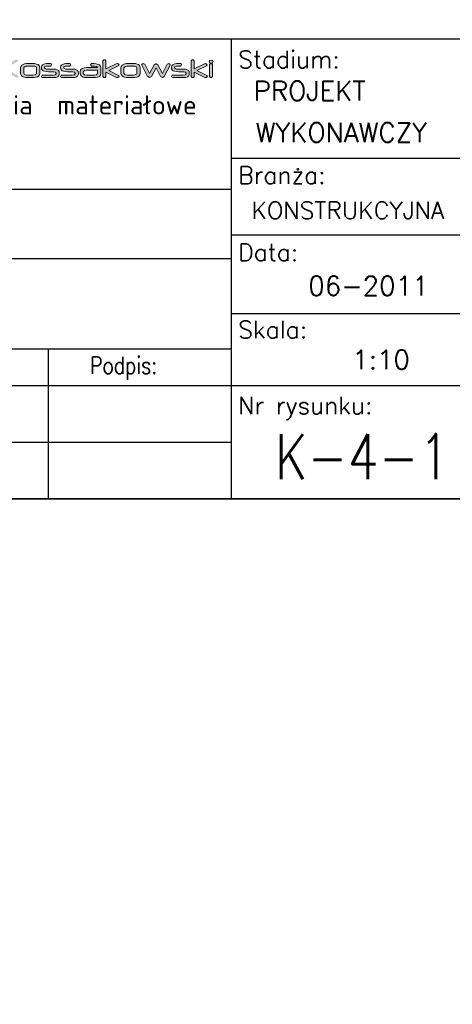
# Model space of a CAD drawing. Header units: millimetres. Extents: x -34919 to 306996, y -293018 to -145733.
# Tile 86 of 256: x 72473 to 72905, y -216468 to -215484. Entities that reach past the tile are written whole.
import ezdxf
from ezdxf.enums import TextEntityAlignment as Align

# ---------------------------------------------------------------- set-up
doc = ezdxf.new("R2010")
doc.units = ezdxf.units.MM
doc.header["$LTSCALE"] = 3
doc.layers.add('Prz', color=5, linetype='Continuous')
doc.layers.add('TABELA', color=7, linetype='Continuous')
doc.layers.add('SIATKA', color=5, linetype='Continuous', lineweight=18)
doc.styles.add('Annotative', font='txt')
doc.styles.add('NOVE3', font='romans.shx', dxfattribs={"width": 0.7})
doc.styles.add('ROMANS', font='romans.shx')

# ---------------------------------------------------------------- blocks, each defined once
blk = doc.blocks.new('structure pro')
h = blk.add_hatch(color=7)
h.dxf.hatch_style = 1
h.paths.add_polyline_path([(739.2, 22.6), (739.7, 24.1), (741.8, 25.2), (745.2, 25.6), (748.1, 25.6), (749.3, 27.4), (749.2, 28.6), (747.4, 29.9), (747.1, 29.9), (743.8, 29.7), (741, 29.4), (738.8, 28.9), (738.3, 28.6), (736, 27.2), (734.6, 25.2), (734.1, 22.6), (734.1, 8.3), (734.1, 7.8), (735.9, 6.3), (738.2, 6.5), (739.2, 8.3)])
h.paths.add_polyline_path([(553.3, 43.3), (550.3, 45.3), (549.9, 45.3), (544.2, 45.2), (539.6, 44.6), (536, 43.6), (535.1, 43.4), (531.2, 41), (528.9, 37.6), (528.1, 33.2), (528.1, 9.5), (528.2, 8.4), (531.2, 6.2), (535, 6.5), (536.7, 9.4), (536.7, 33.2), (537.6, 35.8), (540.9, 37.6), (546.6, 38.2), (551.4, 38.3), (553.5, 41.3)])
h.paths.add_polyline_path([(115.8, 43.3), (112.8, 45.3), (112.4, 45.3), (106.8, 45.2), (102.1, 44.6), (98.5, 43.6), (97.7, 43.4), (93.8, 41), (91.4, 37.6), (90.6, 33.2), (90.6, 9.5), (90.7, 8.4), (93.7, 6.2), (97.4, 6.5), (99.2, 9.4), (99.2, 33.2), (100.1, 35.8), (103.5, 37.6), (109.2, 38.2), (113.9, 38.3), (116, 41.3)])
h.paths.add_polyline_path([(1436.8, 35.1), (1434.6, 35.7), (1432.3, 35.1), (1431.2, 33.1), (1432.3, 31.1), (1434.6, 30.5), (1436.8, 31.1), (1437.9, 33.1)])
h.paths.add_polyline_path([(1436.1, 29.7), (1433.9, 30), (1432, 28), (1432, 8.3), (1433, 6.6), (1435.3, 6.3), (1437.2, 8.3), (1437.2, 28)])
h.paths.add_polyline_path([(1405.3, 36.1), (1403.1, 36.2), (1401.2, 34.3), (1401.2, 8.3), (1403.1, 6.3), (1405.3, 6.6), (1406.3, 8.3), (1406.3, 15.5), (1424, 6.6), (1426.5, 6.3), (1428.6, 8.1), (1427.3, 10), (1411.1, 18.1), (1426.9, 26.1), (1428.3, 27.9), (1426.1, 29.7), (1423.7, 29.5), (1406.3, 20.8), (1406.3, 34.3)])
h.paths.add_polyline_path([(1385.4, 28.6), (1383.6, 29.9), (1380.4, 29.8), (1377.9, 29.7), (1377.1, 29.7), (1374.5, 29.4), (1373.4, 29), (1370.7, 27.9), (1369.1, 26.1), (1368.7, 23.9), (1368.7, 22.6), (1368.8, 21), (1369.8, 19.2), (1371.3, 17.8), (1373.6, 16.9), (1376.6, 16.3), (1380.2, 16.1), (1388.6, 16.1), (1389.1, 16.1), (1392.1, 15.5), (1393, 14), (1393, 13.1), (1392.9, 12.5), (1391.4, 11.1), (1388.2, 10.7), (1370.7, 10.7), (1369.8, 10.5), (1368.7, 8.3), (1368.8, 7.7), (1370.7, 6.3), (1388.1, 6.3), (1389.6, 6.4), (1392.8, 6.8), (1395.2, 7.7), (1397, 9), (1398, 10.8), (1398.4, 13.1), (1398.4, 14.2), (1398.4, 14.4), (1398, 16.6), (1396.8, 18.3), (1394.9, 19.5), (1392.2, 20.2), (1388.9, 20.5), (1380.3, 20.5), (1377.1, 20.7), (1374.6, 21.4), (1373.9, 22.6), (1373.9, 23.9), (1373.9, 24.3), (1376.4, 25.4), (1376.7, 25.4), (1379.9, 25.5), (1383.6, 25.5), (1384.2, 25.6), (1385.6, 27.4)])
h.paths.add_polyline_path([(1324.3, 28.8), (1321.5, 30), (1321.5, 30), (1319.2, 28.3), (1319.5, 27.1), (1328.8, 8.5), (1329.1, 8.1), (1332.1, 6.7), (1332.4, 6.7), (1335.2, 8.4), (1343, 22.8), (1350.6, 8.5), (1350.7, 8.3), (1353.7, 6.8), (1354, 6.8), (1356.8, 8.5), (1366.4, 27.1), (1366.7, 28.3), (1366.7, 28.4), (1364.3, 30), (1361.6, 28.8), (1353.7, 13.5), (1345.9, 27.8), (1345.9, 27.9), (1343, 29.5), (1342.8, 29.5), (1340, 27.8), (1332.2, 13.5)])
h.paths.add_polyline_path([(1308.6, 29.7), (1305.1, 29.9), (1296.5, 29.9), (1294, 29.7), (1291.2, 29.2), (1288.8, 28.3), (1286.6, 26.9), (1285.1, 24.8), (1284.6, 22.4), (1284.6, 13.6), (1284.9, 11.4), (1286.4, 9.4), (1288.8, 7.8), (1290.8, 7.1), (1293.6, 6.6), (1296.5, 6.3), (1305.1, 6.3), (1307.5, 6.5), (1310.3, 7), (1312.6, 7.8), (1314.6, 9), (1316, 11.1), (1316.6, 13.6), (1316.6, 22.4), (1316.6, 22.4), (1316.3, 24.7), (1315.3, 26.6), (1313.7, 28), (1311.5, 29)])
h.paths.add_polyline_path([(1296.6, 25.5), (1305, 25.5), (1308.4, 25.2), (1310.6, 24.3), (1311.3, 22.8), (1311.3, 13.6), (1311.2, 12.9), (1308.8, 11.3), (1307.8, 11.1), (1305, 10.7), (1296.6, 10.7), (1295.1, 10.7), (1292.4, 11.2), (1291, 11.8), (1289.7, 13.6), (1289.7, 22.4), (1290, 23.4), (1292.3, 25), (1293.7, 25.3)], flags=16)
h.paths.add_polyline_path([(1258.5, 36.1), (1256.3, 36.2), (1254.4, 34.3), (1254.4, 8.3), (1256.3, 6.3), (1258.5, 6.6), (1259.5, 8.3), (1259.5, 15.5), (1277.2, 6.6), (1279.7, 6.3), (1281.8, 8.1), (1280.5, 10), (1264.3, 18.1), (1280.2, 26.1), (1281.5, 27.9), (1279.3, 29.7), (1276.9, 29.5), (1259.5, 20.8), (1259.5, 34.3)])
h.paths.add_polyline_path([(1240.1, 29.7), (1235.9, 29.9), (1233.9, 27.9), (1233.9, 27.6), (1235.9, 25.5), (1237, 25.5), (1237.3, 25.5), (1238.1, 25.6), (1238.8, 25.6), (1240.6, 25.5), (1244.3, 24.8), (1245.8, 23.1), (1227.5, 23.1), (1223.6, 22.8), (1220.5, 21.7), (1220.3, 21.6), (1217.6, 19.3), (1216.7, 16.2), (1216.7, 13.2), (1216.7, 13), (1217.7, 10.1), (1220.7, 7.8), (1223.9, 6.7), (1227.7, 6.3), (1240.3, 6.3), (1242.1, 6.4), (1246, 7), (1248.7, 8.5), (1250.4, 10.6), (1250.9, 13.4), (1250.9, 22.7), (1250.5, 25), (1248.7, 27.4), (1245.3, 29), (1243.6, 29.4)])
h.paths.add_polyline_path([(1240.4, 10.7), (1227.5, 10.7), (1224.2, 11.2), (1221.9, 13.3), (1221.9, 16.2), (1224.1, 18.2), (1227.5, 18.8), (1245.8, 18.8), (1245.8, 17.9), (1245.8, 16.7), (1245.8, 15.5), (1245.8, 14.7), (1245.8, 14.1), (1244.3, 11.3), (1244.1, 11.1)], flags=16)
h.paths.add_polyline_path([(1200.9, 28.6), (1199.1, 29.9), (1196, 29.8), (1193.5, 29.7), (1192.7, 29.7), (1190, 29.4), (1188.9, 29), (1186.3, 27.9), (1184.7, 26.1), (1184.2, 23.9), (1184.2, 22.6), (1184.4, 21), (1185.3, 19.2), (1186.9, 17.8), (1189.1, 16.9), (1192.1, 16.3), (1195.7, 16.1), (1204.1, 16.1), (1204.6, 16.1), (1207.6, 15.5), (1208.5, 14), (1208.5, 13.1), (1208.5, 12.5), (1207, 11.1), (1203.7, 10.7), (1186.2, 10.7), (1185.3, 10.5), (1184.3, 8.3), (1184.3, 7.7), (1186.2, 6.3), (1203.7, 6.3), (1205.2, 6.4), (1208.3, 6.8), (1210.8, 7.7), (1212.5, 9), (1213.6, 10.8), (1214, 13.1), (1214, 14.2), (1214, 14.4), (1213.5, 16.6), (1212.3, 18.3), (1210.4, 19.5), (1207.7, 20.2), (1204.4, 20.5), (1195.8, 20.5), (1192.7, 20.7), (1190.2, 21.4), (1189.4, 22.6), (1189.4, 23.9), (1189.4, 24.3), (1191.9, 25.4), (1192.2, 25.4), (1195.4, 25.5), (1199.1, 25.5), (1199.7, 25.6), (1201.1, 27.4)])
h.paths.add_polyline_path([(1169.1, 28.6), (1167.3, 29.9), (1164.2, 29.8), (1161.6, 29.7), (1160.9, 29.7), (1158.2, 29.4), (1157.1, 29), (1154.4, 27.9), (1152.8, 26.1), (1152.4, 23.9), (1152.4, 22.6), (1152.5, 21), (1153.5, 19.2), (1155, 17.8), (1157.3, 16.9), (1160.2, 16.3), (1163.9, 16.1), (1172.3, 16.1), (1172.7, 16.1), (1175.7, 15.5), (1176.7, 14), (1176.7, 13.1), (1176.6, 12.5), (1175.2, 11.1), (1171.9, 10.7), (1154.3, 10.7), (1153.5, 10.5), (1152.5, 8.3), (1152.5, 7.7), (1154.3, 6.3), (1171.9, 6.3), (1173.3, 6.4), (1176.5, 6.8), (1178.9, 7.7), (1180.7, 9), (1181.8, 10.8), (1182.1, 13.1), (1182.1, 14.2), (1182.1, 14.4), (1181.7, 16.6), (1180.5, 18.3), (1178.6, 19.5), (1175.9, 20.2), (1172.6, 20.5), (1163.9, 20.5), (1160.8, 20.7), (1158.3, 21.4), (1157.5, 22.6), (1157.5, 23.9), (1157.6, 24.3), (1160.1, 25.4), (1160.4, 25.4), (1163.6, 25.5), (1167.3, 25.5), (1167.9, 25.6), (1169.3, 27.4)])
h.paths.add_polyline_path([(1141.6, 29.7), (1138.2, 29.9), (1129.5, 29.9), (1127, 29.7), (1124.2, 29.2), (1121.8, 28.3), (1119.6, 26.9), (1118.1, 24.8), (1117.6, 22.4), (1117.6, 13.6), (1118, 11.4), (1119.4, 9.4), (1121.8, 7.8), (1123.9, 7.1), (1126.6, 6.6), (1129.5, 6.3), (1138.2, 6.3), (1140.5, 6.5), (1143.3, 7), (1145.6, 7.8), (1147.6, 9), (1149.1, 11.1), (1149.6, 13.6), (1149.6, 22.4), (1149.6, 22.4), (1149.2, 24.7), (1148.3, 26.6), (1146.7, 28), (1144.4, 29)])
h.paths.add_polyline_path([(1129.6, 25.5), (1138, 25.5), (1141.5, 25.2), (1143.7, 24.3), (1144.4, 22.8), (1144.4, 13.6), (1144.1, 12.9), (1141.9, 11.3), (1140.8, 11.1), (1138, 10.7), (1129.6, 10.7), (1128.1, 10.7), (1125.4, 11.2), (1123.9, 11.8), (1122.8, 13.6), (1122.8, 22.4), (1123, 23.4), (1125.4, 25), (1126.7, 25.3)], flags=16)
h.paths.add_polyline_path([(1087, 34.3), (1085, 36.2), (1082.7, 36.1), (1081.6, 34.3), (1081.6, 8.3), (1082.7, 6.6), (1085, 6.3), (1087, 8.3), (1087, 18.7), (1109.8, 6.7), (1112.6, 6.3), (1114.8, 8.1), (1113.6, 10), (1091.7, 21.6), (1112.8, 32.7), (1114.1, 34.5), (1111.9, 36.2), (1108.9, 36), (1087, 24.3)])
h.paths.add_polyline_path([(1052.9, 36.1), (1050.7, 36.2), (1048.8, 34.3), (1048.8, 20.6), (1044.1, 15.9), (1043.6, 15.1), (1044.6, 14.4), (1046.1, 14.7), (1048.8, 17.3), (1048.8, 8.3), (1049.9, 6.6), (1052.1, 6.3), (1054, 8.3), (1054, 22.3), (1058.8, 27), (1059.2, 27.8), (1058.2, 28.6), (1056.8, 28.3), (1054, 25.6), (1054, 34.3)])
h.paths.add_polyline_path([(1034.7, 29.7), (1031.5, 29.9), (1021.9, 29.9), (1019, 29.7), (1016.2, 29.3), (1013.9, 28.5), (1011.6, 27), (1010, 25), (1009.5, 22.4), (1009.5, 13.8), (1009.5, 13.1), (1010.4, 10.7), (1012.3, 8.5), (1013.1, 8.1), (1015.4, 7.1), (1018.6, 6.6), (1021.1, 6.4), (1022.3, 6.4), (1025.4, 6.3), (1026, 6.4), (1027.3, 8.3), (1027.2, 9.4), (1025.4, 10.7), (1023.9, 10.7), (1021.2, 10.8), (1018.8, 11.1), (1017.5, 11.5), (1015.5, 13), (1014.9, 15.5), (1014.9, 15.6), (1040.5, 15.6), (1040.9, 15.6), (1042, 17.7), (1042, 23.4), (1041.8, 24.7), (1040.6, 26.9), (1038.3, 28.6), (1037.2, 29)])
h.paths.add_polyline_path([(1022.7, 25.6), (1026.4, 25.6), (1028.1, 25.6), (1031.9, 25.3), (1034.7, 24.9), (1036.4, 24), (1036.9, 23), (1036.9, 20.1), (1014.7, 20.1), (1014.7, 22.8), (1015.2, 24), (1017.9, 25.2), (1019.9, 25.4)], flags=16)
h.paths.add_polyline_path([(965.2, 28.8), (962.5, 30), (962.4, 30), (960, 28.3), (960.4, 27.1), (969.8, 8.5), (969.9, 8.1), (973, 6.7), (973.3, 6.7), (976.1, 8.4), (983.8, 22.8), (991.5, 8.5), (991.5, 8.3), (994.5, 6.8), (994.9, 6.8), (997.7, 8.5), (1007.2, 27.1), (1007.6, 28.3), (1007.6, 28.4), (1005.2, 30), (1002.5, 28.8), (994.5, 13.5), (986.8, 27.8), (986.7, 27.9), (983.8, 29.5), (983.7, 29.5), (980.9, 27.8), (973.2, 13.5)])
h.paths.add_polyline_path([(946.6, 29.7), (942.4, 29.9), (940.4, 27.9), (940.4, 27.6), (942.4, 25.5), (943.6, 25.5), (943.8, 25.5), (944.6, 25.6), (945.4, 25.6), (947.1, 25.5), (950.9, 24.8), (952.3, 23.1), (934, 23.1), (930.2, 22.8), (927, 21.7), (926.8, 21.6), (924.1, 19.3), (923.2, 16.2), (923.2, 13.2), (923.2, 13), (924.2, 10.1), (927.2, 7.8), (930.4, 6.7), (934.2, 6.3), (946.8, 6.3), (948.7, 6.4), (952.5, 7), (955.3, 8.5), (956.9, 10.6), (957.5, 13.4), (957.5, 22.7), (957.1, 25), (955.2, 27.4), (951.8, 29), (950.1, 29.4)])
h.paths.add_polyline_path([(946.9, 10.7), (934, 10.7), (930.7, 11.2), (928.4, 13.3), (928.4, 16.2), (930.6, 18.2), (934, 18.8), (952.3, 18.8), (952.3, 17.9), (952.3, 16.7), (952.3, 15.5), (952.3, 14.7), (952.3, 14.1), (950.9, 11.3), (950.6, 11.1)], flags=16)
h.paths.add_polyline_path([(911.8, 36), (907.9, 36.2), (885.3, 36.2), (883.3, 34.3), (883.3, 8.3), (885.3, 6.3), (887.6, 6.6), (888.8, 8.3), (888.8, 17), (907.7, 17), (909.1, 17.1), (912.8, 17.5), (916, 18.5), (917.4, 19.2), (919.7, 21.7), (920.5, 25), (920.5, 29.6), (920.4, 30.3), (919, 33), (915.7, 34.9), (915.1, 35.2)])
h.paths.add_polyline_path([(888.8, 31.8), (908, 31.8), (910.4, 31.7), (913.9, 30.8), (915, 29.2), (915, 25.1), (914.6, 23.5), (912.3, 22.1), (908, 21.5), (888.8, 21.5)], flags=16)
h.paths.add_polyline_path([(851.5, 11.1), (852.6, 9.1), (851.5, 7), (849.2, 6.4), (847, 7), (845.9, 9.1), (847, 11.1), (849.2, 11.7)])
h.paths.add_polyline_path([(828.3, 38.5), (827.3, 38.7), (825.6, 38.1), (824.7, 36.4), (825.6, 34.8), (827.4, 34.2), (829.1, 34.9), (830, 36.4), (829.8, 37.4), (829.2, 38.1)])
h.paths.add_polyline_path([(842.5, 28.4), (840.8, 29.1), (838.9, 28.5), (812.4, 11.3), (811, 9.2), (812.2, 7), (814.6, 6.3), (841.7, 6.3), (841.8, 6.3), (843.7, 8.5), (843.7, 8.7), (841.7, 10.7), (820.2, 10.8), (842.5, 25.3), (843.1, 26.7)])
h.paths.add_polyline_path([(801, 29.6), (796.5, 29.9), (788, 29.9), (785, 29.7), (781.1, 29), (778.4, 27.7), (776.7, 25.7), (776.2, 23.1), (776.2, 8.3), (777.2, 6.6), (779.4, 6.3), (781.4, 8.3), (781.4, 23.2), (781.4, 23.4), (783.9, 25.3), (785.3, 25.4), (787.6, 25.5), (796.5, 25.5), (799, 25.5), (800.4, 25.3), (800.8, 25.3), (803, 23.2), (803, 8.3), (804.1, 6.6), (806.3, 6.3), (808.2, 8.3), (808.2, 23.2), (808, 24.8), (806.8, 27.1), (804.5, 28.6)])
h.paths.add_polyline_path([(771.8, 35.1), (769.5, 35.7), (767.2, 35.1), (766.1, 33.1), (767.2, 31.1), (769.5, 30.5), (771.8, 31.1), (772.9, 33.1)])
h.paths.add_polyline_path([(771.2, 29.7), (769, 30), (767, 28), (767, 8.3), (768, 6.6), (770.2, 6.3), (772.2, 8.3), (772.2, 28)])
h.paths.add_polyline_path([(730, 36), (727.8, 36.2), (725.8, 34.3), (725.8, 29.7), (710.5, 29.7), (706.8, 29.5), (703.2, 28.6), (700.6, 27.2), (698.9, 25.1), (698.2, 22.4), (698.1, 20.1), (698.1, 16.1), (698.2, 13), (698.5, 11.2), (699.9, 9.1), (702.4, 7.6), (706, 6.7), (710.5, 6.3), (718.4, 6.3), (719.5, 6.4), (723.2, 6.8), (726.4, 7.8), (727.5, 8.4), (730.2, 10.7), (731, 13.6), (731, 34.3)])
h.paths.add_polyline_path([(717.9, 10.7), (710.5, 10.7), (709.4, 10.7), (706.1, 11), (705, 11.4), (703.4, 14), (703.4, 22.3), (703.7, 23.4), (705.9, 24.9), (710.3, 25.3), (725.8, 25.3), (725.8, 13.7), (725.2, 12.2), (722.6, 11.1)], flags=16)
h.paths.add_polyline_path([(598.2, 45), (592.4, 45.3), (578.1, 45.3), (573.8, 45.2), (569.2, 44.3), (565.2, 42.7), (561.5, 40.4), (559, 37), (558.1, 32.8), (558.1, 18.4), (558.8, 14.7), (561.1, 11.3), (565.3, 8.6), (568.6, 7.5), (573.2, 6.5), (578.1, 6.2), (592.4, 6.2), (596.3, 6.3), (601.1, 7.1), (604.9, 8.6), (608.1, 10.7), (610.7, 14.1), (611.5, 18.4), (611.5, 32.8), (611.5, 33), (610.9, 36.8), (609.4, 39.9), (606.7, 42.3), (603, 44)])
h.paths.add_polyline_path([(578.2, 38.1), (592.2, 38.1), (597.9, 37.6), (601.6, 36.1), (602.8, 33.4), (602.8, 18.4), (602.5, 17), (598.6, 14.4), (596.9, 13.9), (592.2, 13.4), (578.2, 13.4), (575.7, 13.5), (571.3, 14.3), (568.9, 15.3), (566.8, 18.4), (566.8, 32.8), (567.2, 34.6), (571.1, 37.1), (573.3, 37.7)], flags=16)
h.paths.add_polyline_path([(509, 45.1), (502.8, 45.3), (489.1, 45.3), (484.5, 45.2), (479.7, 44.6), (476.2, 43.6), (472.7, 41.6), (470.3, 38.1), (469.4, 33.8), (469.4, -1.4), (469.6, -2.4), (472.6, -4.7), (476.3, -4.3), (478.1, -1.4), (478.1, 6.5), (504.9, 6.5), (510.1, 6.8), (514.9, 7.8), (518.7, 9.4), (521.4, 11.8), (523, 14.9), (523.6, 18.6), (523.6, 33.8), (523.5, 34.6), (522.8, 37.8), (520.9, 40.6), (518.1, 42.7), (514.1, 44.2)])
h.paths.add_polyline_path([(504.9, 13.7), (478.1, 13.7), (478.1, 33.5), (478.1, 33.9), (479.5, 36.3), (483.3, 37.7), (489.5, 38.1), (502.9, 38.1), (506.1, 38.1), (510.1, 37.8), (512.9, 36.8), (514.9, 33.8), (514.9, 18.5), (513.9, 16.1), (510.7, 14.3)], flags=16)
h.paths.add_polyline_path([(405.2, 45), (400.1, 45.4), (384, 45.4), (379.3, 45.2), (374.6, 44.4), (370.7, 43.1), (366.8, 40.6), (364.2, 37.2), (363.3, 33), (363.3, 18.6), (363.4, 17.5), (364.9, 13.4), (368.1, 9.8), (369.3, 9.1), (373.3, 7.5), (378.6, 6.5), (382.8, 6.3), (384.7, 6.2), (389.9, 6.2), (390.9, 6.3), (393.1, 9.4), (392.8, 11.3), (389.9, 13.4), (387.4, 13.5), (383, 13.6), (378.8, 14.1), (376.8, 14.8), (373.4, 17.3), (372.2, 21.3), (372.2, 21.6), (415.1, 21.6), (415.6, 21.6), (417.5, 25.1), (417.5, 34.6), (417.3, 36.8), (415.2, 40.4), (411.3, 43.2), (409.6, 43.9)])
h.paths.add_polyline_path([(385.4, 38.2), (391.6, 38.3), (394.2, 38.2), (400.7, 37.8), (405.4, 37), (408.2, 35.7), (409.1, 33.8), (409.1, 29.1), (372, 29.1), (372, 33.5), (372.8, 35.6), (377.4, 37.6), (380.7, 38)], flags=16)
edge = h.paths.add_edge_path()
edge.add_line((357.7, 38.3), (359.9, 41.3))
edge.add_line((359.9, 41.3), (359.6, 43.3))
edge.add_line((359.6, 43.3), (356.7, 45.3))
edge.add_line((356.7, 45.3), (356.2, 45.3))
edge.add_line((356.2, 45.3), (350.6, 45.2))
edge.add_line((350.6, 45.2), (345.9, 44.6))
edge.add_line((345.9, 44.6), (342.3, 43.6))
edge.add_line((342.3, 43.6), (341.5, 43.4))
edge.add_line((341.5, 43.4), (337.6, 41))
edge.add_line((337.6, 41), (335.2, 37.6))
edge.add_line((335.2, 37.6), (334.4, 33.2))
edge.add_line((334.4, 33.2), (334.4, 9.5))
edge.add_line((334.4, 9.5), (334.6, 8.4))
edge.add_line((334.6, 8.4), (337.5, 6.2))
edge.add_line((337.5, 6.2), (341.2, 6.5))
edge.add_line((341.2, 6.5), (343.1, 9.4))
edge.add_line((343.1, 9.4), (343.1, 33.2))
edge.add_line((343.1, 33.2), (344, 35.8))
edge.add_line((344, 35.8), (347.2, 37.6))
edge.add_line((347.2, 37.6), (352.9, 38.2))
edge.add_line((352.9, 38.2), (357.7, 38.3))
edge.add_line((357.7, 38.3), (352.9, 38.2))
h.paths.add_polyline_path([(281.7, 45.1), (278, 45.3), (277, 45.3), (274.8, 42.1), (274.8, 17.9), (274.9, 16.9), (275.6, 13.6), (277.5, 10.9), (280.5, 8.9), (284.6, 7.4), (289.7, 6.5), (295.8, 6.2), (299.9, 6.2), (300.2, 6.1), (302.7, 6.1), (304.5, 6.1), (305.2, 6.1), (311.7, 6.3), (317.1, 7.1), (321.6, 8.3), (325.1, 10), (327.5, 12.2), (329, 14.8), (329.5, 17.9), (329.5, 42.1), (329.4, 43.3), (326.3, 45.3), (322.5, 45.1), (320.7, 42.1), (320.7, 17.8), (320.7, 17.2), (319, 15.1), (315, 13.9), (308.6, 13.4), (295.8, 13.4), (293.7, 13.5), (288, 14.1), (284.6, 15.6), (283.4, 17.9), (283.4, 42.1)])
h.paths.add_polyline_path([(252.2, 55.7), (248.5, 56), (247.5, 55.9), (245.3, 52.7), (245.3, 45), (242.5, 45), (241, 44.8), (238.9, 41.5), (241, 38.1), (242.5, 38), (245.3, 37.9), (245.3, 9.4), (247, 6.5), (250.7, 6.2), (251.8, 6.3), (253.9, 9.4), (253.9, 37.9), (267.5, 37.9), (268.6, 38), (270.8, 41), (270.5, 42.9), (267.5, 45), (253.9, 45), (253.9, 52.7)])
h.paths.add_polyline_path([(236.1, 43.3), (232.9, 45.3), (198.7, 45.3), (194.2, 45.2), (189.2, 44.2), (185.3, 42.6), (182.6, 40.3), (180.9, 37.2), (180.4, 33.5), (180.4, 18.1), (181.1, 13.9), (183.4, 10.4), (187.4, 8), (190.2, 7.1), (194.8, 6.4), (200.6, 6.2), (232.5, 6.2), (234.4, 6.5), (236.4, 9.4), (236.2, 11.3), (233.2, 13.4), (200.8, 13.4), (199, 13.5), (193.4, 14.2), (190.1, 15.8), (189, 18.5), (189, 33.8), (190, 36), (193.4, 37.6), (199.4, 38.1), (232.9, 38.1), (234.4, 38.3), (236.3, 41.7)])
h.paths.add_polyline_path([(127.9, 45.1), (124.2, 45.3), (123.2, 45.3), (121, 42.1), (121, 17.9), (121, 16.9), (121.8, 13.6), (123.7, 10.9), (126.7, 8.9), (130.7, 7.4), (135.8, 6.5), (141.9, 6.2), (146, 6.2), (146.3, 6.1), (148.9, 6.1), (150.7, 6.1), (151.4, 6.1), (157.8, 6.3), (163.3, 7.1), (167.8, 8.3), (171.2, 10), (173.7, 12.2), (175.2, 14.8), (175.6, 17.9), (175.6, 42.1), (175.6, 43.3), (172.4, 45.3), (168.7, 45.1), (166.9, 42.1), (166.9, 17.8), (166.9, 17.2), (165.2, 15.1), (161.2, 13.9), (154.8, 13.4), (141.9, 13.4), (139.9, 13.5), (134.2, 14.1), (130.7, 15.6), (129.6, 17.9), (129.6, 42.1)])
h.paths.add_polyline_path([(69.3, 55.7), (65.6, 56), (64.6, 55.9), (62.5, 52.7), (62.5, 45), (59.7, 45), (58.1, 44.8), (56.1, 41.5), (58.1, 38.1), (59.7, 38), (62.5, 37.9), (62.5, 9.4), (64.2, 6.5), (67.9, 6.2), (68.9, 6.3), (71.1, 9.4), (71.1, 37.9), (84.7, 37.9), (85.8, 38), (87.9, 41), (87.7, 42.9), (84.7, 45), (71.1, 45), (71.1, 52.7)])
h.paths.add_polyline_path([(31.7, 43.3), (28.8, 45.3), (23.5, 45.3), (19.3, 45.2), (18, 45.1), (13.6, 44.5), (11.7, 44), (7.4, 42.1), (4.7, 39.1), (3.8, 35.3), (3.8, 33.2), (4.2, 30.5), (5.7, 27.6), (8.3, 25.3), (12.1, 23.7), (17.1, 22.8), (23.2, 22.4), (37.2, 22.4), (37.9, 22.4), (42.9, 21.5), (44.5, 18.8), (44.5, 17.4), (44.4, 16.4), (41.9, 14.2), (36.4, 13.4), (7.3, 13.4), (5.7, 13.1), (4, 9.4), (4.2, 8.4), (7.3, 6.2), (36.4, 6.2), (38.8, 6.3), (44.1, 6.9), (48.2, 8.4), (51.1, 10.7), (52.9, 13.6), (53.5, 17.4), (53.5, 19.2), (53.5, 19.5), (52.7, 23.2), (50.8, 26), (47.6, 28.1), (43.2, 29.4), (37.5, 29.8), (23.2, 29.8), (18, 30), (13.9, 31.2), (12.5, 33.3), (12.5, 35.3), (12.6, 36.1), (16.7, 38), (17.3, 38), (22.6, 38.1), (28.8, 38.1), (29.8, 38.2), (32, 41.3)])
edge = h.paths.add_edge_path()
edge.add_line((748.1, 25.6), (745.2, 25.6))
edge.add_line((551.4, 38.3), (546.6, 38.2))
edge.add_line((113.9, 38.3), (109.2, 38.2))
at = {"color": 7, "lineweight": 0}
for p, q in [((1256.3, 36.2), (1254.4, 34.3)), ((1254.4, 34.3), (1254.4, 8.3)), ((1258.5, 36.1), (1256.3, 36.2)), ((1259.5, 34.3), (1258.5, 36.1)), ((1259.5, 20.8), (1259.5, 34.3)), ((1403.1, 36.2), (1401.2, 34.3)), ((1401.2, 34.3), (1401.2, 8.3)), ((1405.3, 36.1), (1403.1, 36.2)), ((1406.3, 34.3), (1405.3, 36.1)), ((1406.3, 20.8), (1406.3, 34.3)), ((1432.3, 35.1), (1431.2, 33.1)), ((1431.2, 33.1), (1432.3, 31.1)), ((1434.6, 35.7), (1432.3, 35.1)), ((1436.8, 35.1), (1434.6, 35.7)), ((1437.9, 33.1), (1436.8, 35.1)), ((1436.8, 31.1), (1437.9, 33.1)), ((1118.1, 24.8), (1117.6, 22.4)), ((1117.6, 22.4), (1117.6, 13.6)), ((1119.6, 26.9), (1118.1, 24.8)), ((1121.8, 28.3), (1119.6, 26.9)), ((1124.2, 29.2), (1121.8, 28.3)), ((1122.8, 22.4), (1123, 23.4)), ((1122.8, 13.6), (1122.8, 22.4)), ((1123, 23.4), (1125.4, 25)), ((1127, 29.7), (1124.2, 29.2)), ((1125.4, 25), (1126.7, 25.3)), ((1126.7, 25.3), (1129.6, 25.5)), ((1129.5, 29.9), (1127, 29.7)), ((1138.2, 29.9), (1129.5, 29.9)), ((1129.6, 25.5), (1138, 25.5)), ((1138, 25.5), (1141.5, 25.2)), ((1141.6, 29.7), (1138.2, 29.9)), ((1141.5, 25.2), (1143.7, 24.3)), ((1144.4, 29), (1141.6, 29.7)), ((1143.7, 24.3), (1144.4, 22.8)), ((1146.7, 28), (1144.4, 29)), ((1144.4, 22.8), (1144.4, 13.6)), ((1148.3, 26.6), (1146.7, 28)), ((1149.2, 24.7), (1148.3, 26.6)), ((1149.6, 22.4), (1149.2, 24.7)), ((1149.6, 13.6), (1149.6, 22.4)), ((1149.6, 22.4), (1149.6, 22.4)), ((1152.8, 26.1), (1152.4, 23.9)), ((1152.4, 23.9), (1152.4, 22.6)), ((1152.4, 22.6), (1152.5, 21)), ((1152.5, 21), (1153.5, 19.2)), ((1154.4, 27.9), (1152.8, 26.1)), ((1153.5, 19.2), (1155, 17.8)), ((1157.1, 29), (1154.4, 27.9)), ((1155, 17.8), (1157.3, 16.9)), ((1158.2, 29.4), (1157.1, 29)), ((1157.3, 16.9), (1160.2, 16.3)), ((1157.5, 23.9), (1157.6, 24.3)), ((1157.5, 22.6), (1157.5, 23.9)), ((1158.3, 21.4), (1157.5, 22.6)), ((1157.6, 24.3), (1160.1, 25.4)), ((1160.9, 29.7), (1158.2, 29.4)), ((1160.8, 20.7), (1158.3, 21.4)), ((1160.1, 25.4), (1160.4, 25.4)), ((1160.4, 25.4), (1163.6, 25.5)), ((1163.9, 20.5), (1160.8, 20.7)), ((1161.6, 29.7), (1160.9, 29.7)), ((1164.2, 29.8), (1161.6, 29.7)), ((1163.6, 25.5), (1167.3, 25.5)), ((1172.6, 20.5), (1163.9, 20.5)), ((1167.3, 29.9), (1164.2, 29.8)), ((1169.1, 28.6), (1167.3, 29.9)), ((1167.3, 25.5), (1167.9, 25.6)), ((1167.9, 25.6), (1169.3, 27.4)), ((1169.3, 27.4), (1169.1, 28.6)), ((1175.9, 20.2), (1172.6, 20.5)), ((1178.6, 19.5), (1175.9, 20.2)), ((1180.5, 18.3), (1178.6, 19.5)), ((1181.7, 16.6), (1180.5, 18.3)), ((1182.1, 14.4), (1181.7, 16.6)), ((1184.7, 26.1), (1184.2, 23.9)), ((1184.2, 23.9), (1184.2, 22.6)), ((1184.2, 22.6), (1184.4, 21)), ((1184.4, 21), (1185.3, 19.2)), ((1186.3, 27.9), (1184.7, 26.1)), ((1185.3, 19.2), (1186.9, 17.8)), ((1188.9, 29), (1186.3, 27.9)), ((1186.9, 17.8), (1189.1, 16.9)), ((1190, 29.4), (1188.9, 29)), ((1189.1, 16.9), (1192.1, 16.3)), ((1189.4, 24.3), (1191.9, 25.4)), ((1189.4, 23.9), (1189.4, 24.3)), ((1189.4, 22.6), (1189.4, 23.9)), ((1190.2, 21.4), (1189.4, 22.6)), ((1192.7, 29.7), (1190, 29.4)), ((1192.7, 20.7), (1190.2, 21.4)), ((1191.9, 25.4), (1192.2, 25.4)), ((1192.2, 25.4), (1195.4, 25.5)), ((1193.5, 29.7), (1192.7, 29.7)), ((1195.8, 20.5), (1192.7, 20.7)), ((1196, 29.8), (1193.5, 29.7)), ((1195.4, 25.5), (1199.1, 25.5)), ((1204.4, 20.5), (1195.8, 20.5)), ((1199.1, 29.9), (1196, 29.8)), ((1200.9, 28.6), (1199.1, 29.9)), ((1199.1, 25.5), (1199.7, 25.6)), ((1199.7, 25.6), (1201.1, 27.4)), ((1201.1, 27.4), (1200.9, 28.6)), ((1207.7, 20.2), (1204.4, 20.5)), ((1210.4, 19.5), (1207.7, 20.2)), ((1212.3, 18.3), (1210.4, 19.5)), ((1213.5, 16.6), (1212.3, 18.3)), ((1214, 14.4), (1213.5, 16.6)), ((1217.6, 19.3), (1216.7, 16.2)), ((1220.3, 21.6), (1217.6, 19.3)), ((1220.5, 21.7), (1220.3, 21.6)), ((1223.6, 22.8), (1220.5, 21.7)), ((1221.9, 16.2), (1224.1, 18.2)), ((1227.5, 23.1), (1223.6, 22.8)), ((1224.1, 18.2), (1227.5, 18.8)), ((1245.8, 23.1), (1227.5, 23.1)), ((1227.5, 23.1), (1227.5, 23.1)), ((1227.5, 18.8), (1245.8, 18.8)), ((1235.9, 29.9), (1233.9, 27.9)), ((1233.9, 27.9), (1233.9, 27.6)), ((1233.9, 27.6), (1235.9, 25.5)), ((1240.1, 29.7), (1235.9, 29.9)), ((1235.9, 25.5), (1237, 25.5)), ((1237, 25.5), (1237.3, 25.5)), ((1237.3, 25.5), (1238.1, 25.6)), ((1238.1, 25.6), (1238.8, 25.6)), ((1238.8, 25.6), (1240.6, 25.5)), ((1243.6, 29.4), (1240.1, 29.7)), ((1240.6, 25.5), (1244.3, 24.8)), ((1245.3, 29), (1243.6, 29.4)), ((1244.3, 24.8), (1245.8, 23.1)), ((1248.7, 27.4), (1245.3, 29)), ((1245.8, 18.8), (1245.8, 17.9)), ((1245.8, 17.9), (1245.8, 16.7)), ((1245.8, 16.7), (1245.8, 15.5)), ((1250.5, 25), (1248.7, 27.4)), ((1250.9, 22.7), (1250.5, 25)), ((1250.9, 13.4), (1250.9, 22.7)), ((1276.9, 29.5), (1259.5, 20.8)), ((1259.5, 20.8), (1259.5, 20.8)), ((1264.3, 18.1), (1280.2, 26.1)), ((1280.5, 10), (1264.3, 18.1)), ((1279.3, 29.7), (1276.9, 29.5)), ((1281.5, 27.9), (1279.3, 29.7)), ((1280.2, 26.1), (1281.5, 27.9)), ((1285.1, 24.8), (1284.6, 22.4)), ((1284.6, 22.4), (1284.6, 13.6)), ((1286.6, 26.9), (1285.1, 24.8)), ((1288.8, 28.3), (1286.6, 26.9)), ((1291.2, 29.2), (1288.8, 28.3)), ((1289.7, 22.4), (1290, 23.4)), ((1289.7, 13.6), (1289.7, 22.4)), ((1290, 23.4), (1292.3, 25)), ((1294, 29.7), (1291.2, 29.2)), ((1292.3, 25), (1293.7, 25.3)), ((1293.7, 25.3), (1296.6, 25.5)), ((1296.5, 29.9), (1294, 29.7)), ((1305.1, 29.9), (1296.5, 29.9)), ((1296.6, 25.5), (1305, 25.5)), ((1305, 25.5), (1308.4, 25.2)), ((1308.6, 29.7), (1305.1, 29.9)), ((1308.4, 25.2), (1310.6, 24.3)), ((1311.5, 29), (1308.6, 29.7)), ((1310.6, 24.3), (1311.3, 22.8)), ((1311.3, 22.8), (1311.3, 13.6)), ((1313.7, 28), (1311.5, 29)), ((1315.3, 26.6), (1313.7, 28)), ((1316.3, 24.7), (1315.3, 26.6)), ((1316.6, 22.4), (1316.3, 24.7)), ((1316.6, 13.6), (1316.6, 22.4)), ((1316.6, 22.4), (1316.6, 22.4)), ((1321.5, 30), (1319.2, 28.3)), ((1319.2, 28.3), (1319.5, 27.1)), ((1319.5, 27.1), (1328.8, 8.5)), ((1321.5, 30), (1321.5, 30)), ((1324.3, 28.8), (1321.5, 30)), ((1332.2, 13.5), (1324.3, 28.8)), ((1340, 27.8), (1332.2, 13.5)), ((1335.2, 8.4), (1343, 22.8)), ((1342.8, 29.5), (1340, 27.8)), ((1343, 29.5), (1342.8, 29.5)), ((1345.9, 27.9), (1343, 29.5)), ((1343, 22.8), (1350.6, 8.5)), ((1345.9, 27.8), (1345.9, 27.9)), ((1353.7, 13.5), (1345.9, 27.8)), ((1361.6, 28.8), (1353.7, 13.5)), ((1356.8, 8.5), (1366.4, 27.1)), ((1364.3, 30), (1361.6, 28.8)), ((1366.7, 28.4), (1364.3, 30)), ((1366.4, 27.1), (1366.7, 28.3)), ((1366.7, 28.3), (1366.7, 28.4)), ((1369.1, 26.1), (1368.7, 23.9)), ((1368.7, 23.9), (1368.7, 22.6)), ((1368.7, 22.6), (1368.8, 21)), ((1368.8, 21), (1369.8, 19.2)), ((1370.7, 27.9), (1369.1, 26.1)), ((1369.8, 19.2), (1371.3, 17.8)), ((1373.4, 29), (1370.7, 27.9)), ((1371.3, 17.8), (1373.6, 16.9)), ((1374.5, 29.4), (1373.4, 29)), ((1373.6, 16.9), (1376.6, 16.3)), ((1373.9, 24.3), (1376.4, 25.4)), ((1373.9, 23.9), (1373.9, 24.3)), ((1373.9, 22.6), (1373.9, 23.9)), ((1374.6, 21.4), (1373.9, 22.6)), ((1377.1, 29.7), (1374.5, 29.4)), ((1377.1, 20.7), (1374.6, 21.4)), ((1376.4, 25.4), (1376.7, 25.4)), ((1376.7, 25.4), (1379.9, 25.5)), ((1377.9, 29.7), (1377.1, 29.7)), ((1380.3, 20.5), (1377.1, 20.7)), ((1380.4, 29.8), (1377.9, 29.7)), ((1379.9, 25.5), (1383.6, 25.5)), ((1388.9, 20.5), (1380.3, 20.5)), ((1383.6, 29.9), (1380.4, 29.8)), ((1385.4, 28.6), (1383.6, 29.9)), ((1383.6, 25.5), (1384.2, 25.6)), ((1384.2, 25.6), (1385.6, 27.4)), ((1385.6, 27.4), (1385.4, 28.6)), ((1392.2, 20.2), (1388.9, 20.5)), ((1394.9, 19.5), (1392.2, 20.2)), ((1396.8, 18.3), (1394.9, 19.5)), ((1398, 16.6), (1396.8, 18.3)), ((1398.4, 14.4), (1398, 16.6)), ((1423.7, 29.5), (1406.3, 20.8)), ((1406.3, 20.8), (1406.3, 20.8)), ((1411.1, 18.1), (1426.9, 26.1)), ((1427.3, 10), (1411.1, 18.1)), ((1426.1, 29.7), (1423.7, 29.5)), ((1428.3, 27.9), (1426.1, 29.7)), ((1426.9, 26.1), (1428.3, 27.9)), ((1433.9, 30), (1432, 28)), ((1432, 28), (1432, 8.3)), ((1432.3, 31.1), (1434.6, 30.5)), ((1436.1, 29.7), (1433.9, 30)), ((1434.6, 30.5), (1436.8, 31.1)), ((1437.2, 28), (1436.1, 29.7)), ((1437.2, 8.3), (1437.2, 28)), ((1117.6, 13.6), (1118, 11.4)), ((1118, 11.4), (1119.4, 9.4)), ((1119.4, 9.4), (1121.8, 7.8)), ((1121.8, 7.8), (1123.9, 7.1)), ((1123.9, 11.8), (1122.8, 13.6)), ((1125.4, 11.2), (1123.9, 11.8)), ((1123.9, 7.1), (1126.6, 6.6)), ((1128.1, 10.7), (1125.4, 11.2)), ((1126.6, 6.6), (1129.5, 6.3)), ((1129.6, 10.7), (1128.1, 10.7)), ((1129.5, 6.3), (1138.2, 6.3)), ((1138, 10.7), (1129.6, 10.7)), ((1140.8, 11.1), (1138, 10.7)), ((1138.2, 6.3), (1140.5, 6.5)), ((1140.5, 6.5), (1143.3, 7)), ((1141.9, 11.3), (1140.8, 11.1)), ((1144.1, 12.9), (1141.9, 11.3)), ((1143.3, 7), (1145.6, 7.8)), ((1144.4, 13.6), (1144.1, 12.9)), ((1145.6, 7.8), (1147.6, 9)), ((1147.6, 9), (1149.1, 11.1)), ((1149.1, 11.1), (1149.6, 13.6)), ((1153.5, 10.5), (1152.5, 8.3)), ((1152.5, 8.3), (1152.5, 7.7)), ((1152.5, 7.7), (1154.3, 6.3)), ((1154.3, 10.7), (1153.5, 10.5)), ((1171.9, 10.7), (1154.3, 10.7)), ((1154.3, 6.3), (1171.9, 6.3)), ((1160.2, 16.3), (1163.9, 16.1)), ((1163.9, 16.1), (1172.3, 16.1)), ((1175.2, 11.1), (1171.9, 10.7)), ((1171.9, 6.3), (1173.3, 6.4)), ((1172.3, 16.1), (1172.7, 16.1)), ((1172.7, 16.1), (1175.7, 15.5)), ((1173.3, 6.4), (1176.5, 6.8)), ((1176.6, 12.5), (1175.2, 11.1)), ((1175.7, 15.5), (1176.7, 14)), ((1176.5, 6.8), (1178.9, 7.7)), ((1176.7, 13.1), (1176.6, 12.5)), ((1176.7, 14), (1176.7, 13.1)), ((1178.9, 7.7), (1180.7, 9)), ((1180.7, 9), (1181.8, 10.8)), ((1181.8, 10.8), (1182.1, 13.1)), ((1182.1, 14.2), (1182.1, 14.4)), ((1182.1, 13.1), (1182.1, 14.2)), ((1185.3, 10.5), (1184.3, 8.3)), ((1184.3, 8.3), (1184.3, 7.7)), ((1184.3, 7.7), (1186.2, 6.3)), ((1186.2, 10.7), (1185.3, 10.5)), ((1203.7, 10.7), (1186.2, 10.7)), ((1186.2, 6.3), (1203.7, 6.3)), ((1192.1, 16.3), (1195.7, 16.1)), ((1195.7, 16.1), (1204.1, 16.1)), ((1207, 11.1), (1203.7, 10.7)), ((1203.7, 6.3), (1205.2, 6.4)), ((1204.1, 16.1), (1204.6, 16.1)), ((1204.6, 16.1), (1207.6, 15.5)), ((1205.2, 6.4), (1208.3, 6.8)), ((1208.5, 12.5), (1207, 11.1)), ((1207.6, 15.5), (1208.5, 14)), ((1208.3, 6.8), (1210.8, 7.7)), ((1208.5, 14), (1208.5, 13.1)), ((1208.5, 13.1), (1208.5, 12.5)), ((1210.8, 7.7), (1212.5, 9)), ((1212.5, 9), (1213.6, 10.8)), ((1213.6, 10.8), (1214, 13.1)), ((1214, 14.2), (1214, 14.4)), ((1214, 13.1), (1214, 14.2)), ((1216.7, 16.2), (1216.7, 13.2)), ((1216.7, 13.2), (1216.7, 13)), ((1216.7, 13), (1217.7, 10.1)), ((1217.7, 10.1), (1220.7, 7.8)), ((1220.7, 7.8), (1220.7, 7.8)), ((1220.7, 7.8), (1223.9, 6.7)), ((1221.9, 13.3), (1221.9, 16.2)), ((1224.2, 11.2), (1221.9, 13.3)), ((1223.9, 6.7), (1227.7, 6.3)), ((1227.5, 10.7), (1224.2, 11.2)), ((1240.4, 10.7), (1227.5, 10.7)), ((1227.7, 6.3), (1240.3, 6.3)), ((1240.3, 6.3), (1242.1, 6.4)), ((1244.1, 11.1), (1240.4, 10.7)), ((1242.1, 6.4), (1246, 7)), ((1244.3, 11.3), (1244.1, 11.1)), ((1245.8, 14.1), (1244.3, 11.3)), ((1245.8, 15.5), (1245.8, 14.7)), ((1245.8, 14.7), (1245.8, 14.1)), ((1246, 7), (1248.7, 8.5)), ((1248.7, 8.5), (1250.4, 10.6)), ((1250.4, 10.6), (1250.9, 13.4)), ((1254.4, 8.3), (1256.3, 6.3)), ((1256.3, 6.3), (1258.5, 6.6)), ((1258.5, 6.6), (1259.5, 8.3)), ((1259.5, 15.5), (1277.2, 6.6)), ((1259.5, 8.3), (1259.5, 15.5)), ((1277.2, 6.6), (1279.7, 6.3)), ((1279.7, 6.3), (1281.8, 8.1)), ((1281.8, 8.1), (1280.5, 10)), ((1284.6, 13.6), (1284.9, 11.4)), ((1284.9, 11.4), (1286.4, 9.4)), ((1286.4, 9.4), (1288.8, 7.8)), ((1288.8, 7.8), (1290.8, 7.1)), ((1291, 11.8), (1289.7, 13.6)), ((1290.8, 7.1), (1293.6, 6.6)), ((1292.4, 11.2), (1291, 11.8)), ((1295.1, 10.7), (1292.4, 11.2)), ((1293.6, 6.6), (1296.5, 6.3)), ((1296.6, 10.7), (1295.1, 10.7)), ((1296.5, 6.3), (1305.1, 6.3)), ((1305, 10.7), (1296.6, 10.7)), ((1307.8, 11.1), (1305, 10.7)), ((1305.1, 6.3), (1307.5, 6.5)), ((1307.5, 6.5), (1310.3, 7)), ((1308.8, 11.3), (1307.8, 11.1)), ((1311.2, 12.9), (1308.8, 11.3)), ((1310.3, 7), (1312.6, 7.8)), ((1311.3, 13.6), (1311.2, 12.9)), ((1312.6, 7.8), (1314.6, 9)), ((1314.6, 9), (1316, 11.1)), ((1316, 11.1), (1316.6, 13.6)), ((1328.8, 8.5), (1329.1, 8.1)), ((1329.1, 8.1), (1332.1, 6.7)), ((1332.1, 6.7), (1332.4, 6.7)), ((1332.4, 6.7), (1335.2, 8.4)), ((1350.6, 8.5), (1350.7, 8.3)), ((1350.7, 8.3), (1353.7, 6.8)), ((1353.7, 6.8), (1354, 6.8)), ((1354, 6.8), (1356.8, 8.5)), ((1369.8, 10.5), (1368.7, 8.3)), ((1368.7, 8.3), (1368.8, 7.7)), ((1368.8, 7.7), (1370.7, 6.3)), ((1370.7, 10.7), (1369.8, 10.5)), ((1388.2, 10.7), (1370.7, 10.7)), ((1370.7, 6.3), (1388.1, 6.3)), ((1376.6, 16.3), (1380.2, 16.1)), ((1380.2, 16.1), (1388.6, 16.1)), ((1388.1, 6.3), (1389.6, 6.4)), ((1391.4, 11.1), (1388.2, 10.7)), ((1388.6, 16.1), (1389.1, 16.1)), ((1389.1, 16.1), (1392.1, 15.5)), ((1389.6, 6.4), (1392.8, 6.8)), ((1392.9, 12.5), (1391.4, 11.1)), ((1392.1, 15.5), (1393, 14)), ((1392.8, 6.8), (1395.2, 7.7)), ((1393, 13.1), (1392.9, 12.5)), ((1393, 14), (1393, 13.1)), ((1395.2, 7.7), (1397, 9)), ((1397, 9), (1398, 10.8)), ((1398, 10.8), (1398.4, 13.1)), ((1398.4, 14.2), (1398.4, 14.4)), ((1398.4, 13.1), (1398.4, 14.2)), ((1401.2, 8.3), (1403.1, 6.3)), ((1403.1, 6.3), (1405.3, 6.6)), ((1405.3, 6.6), (1406.3, 8.3)), ((1406.3, 15.5), (1424, 6.6)), ((1406.3, 8.3), (1406.3, 15.5)), ((1424, 6.6), (1426.5, 6.3)), ((1426.5, 6.3), (1428.6, 8.1)), ((1428.6, 8.1), (1427.3, 10)), ((1432, 8.3), (1433, 6.6)), ((1433, 6.6), (1435.3, 6.3)), ((1435.3, 6.3), (1437.2, 8.3))]:
    blk.add_line(p, q, dxfattribs=at)
blk = doc.blocks.new('A$C72E22663')
at = {"layer": 'Prz'}
blk.add_lwpolyline([(-1140, 0), (0, 0), (0, 459.29), (-1140, 459.29)], close=True, dxfattribs=at)
at = {"layer": 'TABELA', "color": 3}
for p, q in [((-248.8, 459.29), (-248.8, 0)), ((-248.8, 340.5), (0, 340.5)), ((-1140, 309.42), (-248.8, 309.42)), ((-248.8, 263.88), (0, 263.88)), ((-1140, 240.18), (-248.8, 240.18)), ((-248.8, 185.03), (0, 185.03)), ((-1140, 149.76), (-248.8, 149.76)), ((-430.97, 56.54), (-430.97, 149.76)), ((-1140, 113.08), (-248.8, 113.08)), ((-248.8, 113.08), (0, 113.08)), ((-430.97, 0), (-430.97, 93.22))]:
    blk.add_line(p, q, dxfattribs=at)
at = {"layer": 'TABELA', "color": 2}
blk.add_line((-1140, 56.54), (-248.8, 56.54), dxfattribs=at)
at = {"color": 7, "xscale": 0.6000000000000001, "yscale": 0.6000000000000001, "zscale": 0.6000000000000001}
blk.add_blockref('structure pro', (-1129.49, 417.06), dxfattribs=at)
at = {"layer": 'TABELA', "color": 4, "style": 'ROMANS'}
for s, p in [('Stadium:', (-241.7, 430.49)), ('Branża:', (-241.7, 314.69)), ('Data:', (-241.7, 237.58)), ('Skala:', (-241.7, 160.32)), ('Nr rysunku:', (-241.7, 84.49))]:
    blk.add_text(s, height=17.28, rotation=360, dxfattribs=at).set_placement(p)
at = {"layer": 'TABELA', "color": 2, "style": 'ROMANS'}
for s, height, p in [('PROJEKT', 19.2, (-226.33, 407.77)), ('WYKONAWCZY', 19.2, (-224.32, 366.01)), ('KONSTRUKCYJNA', 17.28, (-228.44, 288.21))]:
    blk.add_text(s, height=height, dxfattribs=at).set_placement(p, align=Align.MIDDLE_LEFT)
at = {"layer": 'TABELA', "color": 4, "style": 'ROMANS', "width": 0.8}
blk.add_text('Podpis:', height=17.28, rotation=360, dxfattribs=at).set_placement((-389.52, 124.65))
at = {"layer": 'TABELA', "color": 3, "insert": (-1127.87, 403.18), "char_height": 23, "width": 879.0694, "attachment_point": 1, "rotation": 360, "style": 'Annotative'}
blk.add_mtext('{\\fISOCPEUR|b0|i0|c238|p34;\\H0.83333x;\\C7;projekty  budowlane - ekspertyzy  techniczne - badania  materiałowe}', dxfattribs=at)

msp = doc.modelspace()

# ---------------------------------------------------------------- linework, layer by layer
at = {"layer": 'Prz'}
msp.add_lwpolyline([(72932.993, -215962.625), (68832.993, -215962.625), (68832.993, -213062.625), (72932.993, -213062.625)], close=True, dxfattribs=at)

# ---------------------------------------------------------------- block references
at = {"layer": 'SIATKA', "color": 42}
msp.add_blockref('A$C72E22663', (72932.993, -215962.625), dxfattribs=at)

# ---------------------------------------------------------------- texts
at = {"color": 20, "insert": (33837.901, -182331.101), "char_height": 300, "width": 16331.01415, "attachment_point": 1, "style": 'NOVE3'}
msp.add_mtext('{\\C1;Wytyczne montażowe\\P\\H0.83333x;\\C3;Podczas montażu należy bezwzględnie przestrzegać dopuszczalnych tolerancji z uwagi na ścisłe dopasowanie elementów amortyzujących ugięcia dźwigarów przekrycia auli.\\P\\H1.2x;\\C1;\\PZabezpieczenia antykorozyjne.\\C256;\\P\\H0.83333x;\\C3;Wszystkie elementy stalowe konstrukcji należy poddać ocynkowaniu ogniowemu.\\PKonstrukcje przeznaczone do cynkowania ogniowego powinny odpowiadać następującym warunkom:\\P\\pl900;^I1. Spoiny powinny być wykonane metodą półautomatyczną w osłonie gazów ochronnych. Nie zaleca się spawania elektrodą otuloną, ze względu na złą jakość powłoki cynkowej na spoinach.\\P^I2. Powierzchnia konstrukcji powinna być wolna od: zawalcowań, zgorzelin, odprysków po spawaniu, ostrych krawędzi, zanieczyszczeń farbami, olejami, emulsjami oraz innymi materiałami stosowanymi przy trasowaniu, znakowaniu, spawaniu, wierceniu itp. W przypadku spawania elektrodą należy dokładnie usunąć otulinę spawalniczą w celu zminimalizowania wad powłoki. Po ocynkowaniu uwydatnią się wady jakości powierzchni stali np. zawalcowania, rysy traserskie, zeszlifowania, pory, odpryski spawalnicze, wadliwe spoiny.\\P^I3. Elementy konstrukcyjne powinny posiadać odpowiednie otwory technologiczne do odpowietrzenia, swobodnego przepływu cynku zewnątrz i wewnątrz elementu oraz do podwieszenia (mogą być przyspawane uchwyty z blachy z otworami).\\P^I4. W przypadku powierzchni spawanych na zakładkę, spoina powinna być szczelna ze wszystkich stron (spawana na około), a nakładki szczelnie przylegać do konstrukcji. Przekroje skrzynkowe oraz powierzchnie nakładające się mogą powodować uszkodzenie konstrukcji - pękanie spoin.\\P^I5. Każdy element konstrukcyjny powinien składać się z jednego gatunku stali.\\P^I6. Konstrukcje nie powinny posiadać małych szczelin lub wnęk. Spoiny powinny być szczelne i zamknięte wokół elementu, ponieważ w przeciwnym przypadku mogą po cynkowaniu wylewać się z nich resztki topnika i kwasu pogarszając jakość powłoki (tzw. "krwawe wycieki").\\P^I7. Naddatek wymiarowy dla otworów pod śruby powinien wynosić 1 - 2 mm.\\PTermiczne oddziaływanie kąpieli cynkowej uwalnia w elementach naprężenia wewnętrzne, co może powodować odkształcenia. Szczególnie uwidacznia się to w elementach spawanych. Dotyczy to także dwuteowników spawanych, których odkształcenia po cynkowaniu mogą przekroczyć dopuszczalne normy, oraz nie usztywnionych arkuszy blach i otwartych kształtowników giętych.\\P\\C256;\\P\\pl0;\\H1.2x;\\C1;Malowanie konstrukcji.\\P\\H0.83333x;\\C3;Wszystkie elementy stalowe konstrukcji należy pomalować proszkowo na kolor RAL 9011}', dxfattribs=at)
at = {"layer": 'TABELA', "color": 2, "style": 'ROMANS'}
for s, p in [('06-2011', (72761.247, -215749.906)), ('1:10', (72805.183, -215823.628))]:
    msp.add_text(s, height=19.2, dxfattribs=at).set_placement(p, align=Align.MIDDLE_LEFT)
at = {"layer": 'TABELA', "color": 2, "style": 'ROMANS', "width": 0.8}
msp.add_text('K-4-1', height=45, dxfattribs=at).set_placement((72728.076, -215920.627), align=Align.MIDDLE_LEFT)

doc.saveas('drawing.dxf')
